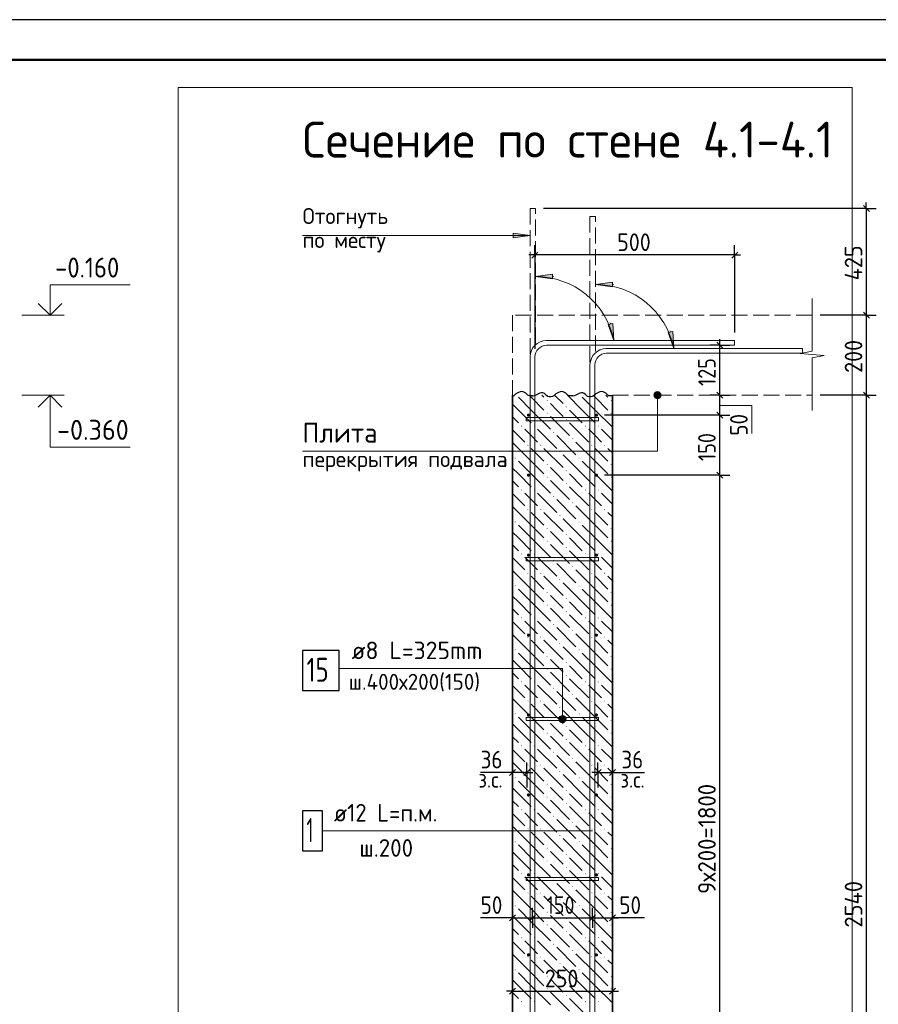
# Model space of a CAD drawing. Header units: millimetres. Extents: x 0 to 42000, y 0 to 29700.
# Tile 9 of 16: x 10705 to 21447, y 17385 to 29700. Entities that reach past the tile are written whole.
import ezdxf

# ---------------------------------------------------------------- set-up
doc = ezdxf.new("R2010")
doc.units = ezdxf.units.MM
doc.linetypes.add('______2', pattern=[270, 200, -70])
for name, color, linetype, lineweight in [('Standard', 7, 'Continuous', 25), ('ЖБ Перекрытие нижний уровень с отделкой', 7, '______2', 25), ('ЖБ Стена верхний уровень', 7, 'Continuous', 35), ('Заголовок чертежа', 7, 'Continuous', 25), ('Позиционная метка диаметр_ шаг', 7, 'Continuous', 13), ('Позиционная метка линия выноска', 7, 'Continuous', 13), ('Примечания', 7, 'Continuous', 13), ('Стена фоновая арматура У1', 7, 'Continuous', 18), ('Стена фоновая арматура Х1', 7, 'Continuous', 35), ('Стена фоновая затяжка С-обр.', 52, 'Continuous', 25)]:
    doc.layers.add(name, color=color, linetype=linetype, lineweight=lineweight)
doc.layers.add('Размерная выноска', color=7, linetype='Continuous')
doc.styles.add('ISOCPEUR', font='txt')

msp = doc.modelspace()

# ---------------------------------------------------------------- hatches: boundary and pattern name
at = {"layer": 'ЖБ Стена верхний уровень', "linetype": 'Continuous', "lineweight": 18, "transparency": 33554687}
for points in [[(17297, 24938), (17304, 24944), (17310, 24938), (17304, 24931)], [(18097, 24938), (18104, 24944), (18110, 24938), (18104, 24931)], [(17297, 24778), (17304, 24784), (17310, 24778), (17304, 24771)], [(17537, 24858), (17544, 24864), (17550, 24858), (17544, 24851)], [(18097, 24778), (18104, 24784), (18110, 24778), (18104, 24771)], [(17537, 24698), (17544, 24704), (17550, 24698), (17544, 24691)], [(16977, 24618), (16984, 24624), (16990, 24618), (16984, 24611)], [(17137, 24618), (17144, 24624), (17150, 24618), (17144, 24611)], [(17377, 24538), (17384, 24544), (17390, 24538), (17384, 24531)], [(17777, 24618), (17784, 24624), (17790, 24618), (17784, 24611)], [(17937, 24618), (17944, 24624), (17950, 24618), (17944, 24611)], [(17057, 24378), (17064, 24384), (17070, 24378), (17064, 24371)], [(17217, 24378), (17224, 24384), (17230, 24378), (17224, 24371)], [(17617, 24458), (17624, 24464), (17630, 24458), (17624, 24451)], [(17857, 24378), (17864, 24384), (17870, 24378), (17864, 24371)], [(18017, 24378), (18024, 24384), (18030, 24378), (18024, 24371)], [(17457, 24298), (17464, 24304), (17470, 24298), (17464, 24291)], [(16897, 24218), (16904, 24224), (16910, 24218), (16904, 24211)], [(17297, 24138), (17304, 24144), (17310, 24138), (17304, 24131)], [(17697, 24218), (17704, 24224), (17710, 24218), (17704, 24211)], [(18097, 24138), (18104, 24144), (18110, 24138), (18104, 24131)], [(17537, 24058), (17544, 24064), (17550, 24058), (17544, 24051)], [(17297, 23978), (17304, 23984), (17310, 23978), (17304, 23971)], [(17537, 23898), (17544, 23904), (17550, 23898), (17544, 23891)], [(18097, 23978), (18104, 23984), (18110, 23978), (18104, 23971)], [(16977, 23818), (16984, 23824), (16990, 23818), (16984, 23811)], [(17137, 23818), (17144, 23824), (17150, 23818), (17144, 23811)], [(17777, 23818), (17784, 23824), (17790, 23818), (17784, 23811)], [(17937, 23818), (17944, 23824), (17950, 23818), (17944, 23811)], [(17377, 23738), (17384, 23744), (17390, 23738), (17384, 23731)], [(17617, 23658), (17624, 23664), (17630, 23658), (17624, 23651)], [(17057, 23578), (17064, 23584), (17070, 23578), (17064, 23571)], [(17217, 23578), (17224, 23584), (17230, 23578), (17224, 23571)], [(17857, 23578), (17864, 23584), (17870, 23578), (17864, 23571)], [(18017, 23578), (18024, 23584), (18030, 23578), (18024, 23571)], [(16897, 23418), (16904, 23424), (16910, 23418), (16904, 23411)], [(17457, 23498), (17464, 23504), (17470, 23498), (17464, 23491)], [(17697, 23418), (17704, 23424), (17710, 23418), (17704, 23411)], [(17297, 23338), (17304, 23344), (17310, 23338), (17304, 23331)], [(18097, 23338), (18104, 23344), (18110, 23338), (18104, 23331)], [(17297, 23178), (17304, 23184), (17310, 23178), (17304, 23171)], [(17537, 23258), (17544, 23264), (17550, 23258), (17544, 23251)], [(18097, 23178), (18104, 23184), (18110, 23178), (18104, 23171)], [(17537, 23098), (17544, 23104), (17550, 23098), (17544, 23091)], [(16977, 23018), (16984, 23024), (16990, 23018), (16984, 23011)], [(17137, 23018), (17144, 23024), (17150, 23018), (17144, 23011)], [(17377, 22938), (17384, 22944), (17390, 22938), (17384, 22931)], [(17777, 23018), (17784, 23024), (17790, 23018), (17784, 23011)], [(17937, 23018), (17944, 23024), (17950, 23018), (17944, 23011)], [(17057, 22778), (17064, 22784), (17070, 22778), (17064, 22771)], [(17217, 22778), (17224, 22784), (17230, 22778), (17224, 22771)], [(17617, 22858), (17624, 22864), (17630, 22858), (17624, 22851)], [(17857, 22778), (17864, 22784), (17870, 22778), (17864, 22771)], [(18017, 22778), (18024, 22784), (18030, 22778), (18024, 22771)], [(17457, 22698), (17464, 22704), (17470, 22698), (17464, 22691)], [(16897, 22618), (16904, 22624), (16910, 22618), (16904, 22611)], [(17297, 22538), (17304, 22544), (17310, 22538), (17304, 22531)], [(17697, 22618), (17704, 22624), (17710, 22618), (17704, 22611)], [(18097, 22538), (18104, 22544), (18110, 22538), (18104, 22531)], [(17537, 22458), (17544, 22464), (17550, 22458), (17544, 22451)], [(17297, 22378), (17304, 22384), (17310, 22378), (17304, 22371)], [(17537, 22298), (17544, 22304), (17550, 22298), (17544, 22291)], [(18097, 22378), (18104, 22384), (18110, 22378), (18104, 22371)], [(16977, 22218), (16984, 22224), (16990, 22218), (16984, 22211)], [(17137, 22218), (17144, 22224), (17150, 22218), (17144, 22211)], [(17777, 22218), (17784, 22224), (17790, 22218), (17784, 22211)], [(17937, 22218), (17944, 22224), (17950, 22218), (17944, 22211)], [(17377, 22138), (17384, 22144), (17390, 22138), (17384, 22131)], [(17617, 22058), (17624, 22064), (17630, 22058), (17624, 22051)], [(17057, 21978), (17064, 21984), (17070, 21978), (17064, 21971)], [(17217, 21978), (17224, 21984), (17230, 21978), (17224, 21971)], [(17857, 21978), (17864, 21984), (17870, 21978), (17864, 21971)], [(18017, 21978), (18024, 21984), (18030, 21978), (18024, 21971)], [(16897, 21818), (16904, 21824), (16910, 21818), (16904, 21811)], [(17457, 21898), (17464, 21904), (17470, 21898), (17464, 21891)], [(17697, 21818), (17704, 21824), (17710, 21818), (17704, 21811)], [(17297, 21738), (17304, 21744), (17310, 21738), (17304, 21731)], [(18097, 21738), (18104, 21744), (18110, 21738), (18104, 21731)], [(17297, 21578), (17304, 21584), (17310, 21578), (17304, 21571)], [(17537, 21658), (17544, 21664), (17550, 21658), (17544, 21651)], [(18097, 21578), (18104, 21584), (18110, 21578), (18104, 21571)], [(17537, 21498), (17544, 21504), (17550, 21498), (17544, 21491)], [(16977, 21418), (16984, 21424), (16990, 21418), (16984, 21411)], [(17137, 21418), (17144, 21424), (17150, 21418), (17144, 21411)], [(17377, 21338), (17384, 21344), (17390, 21338), (17384, 21331)], [(17777, 21418), (17784, 21424), (17790, 21418), (17784, 21411)], [(17937, 21418), (17944, 21424), (17950, 21418), (17944, 21411)], [(17057, 21178), (17064, 21184), (17070, 21178), (17064, 21171)], [(17217, 21178), (17224, 21184), (17230, 21178), (17224, 21171)], [(17617, 21258), (17624, 21264), (17630, 21258), (17624, 21251)], [(17857, 21178), (17864, 21184), (17870, 21178), (17864, 21171)], [(18017, 21178), (18024, 21184), (18030, 21178), (18024, 21171)], [(17457, 21098), (17464, 21104), (17470, 21098), (17464, 21091)], [(16897, 21018), (16904, 21024), (16910, 21018), (16904, 21011)], [(17297, 20938), (17304, 20944), (17310, 20938), (17304, 20931)], [(17697, 21018), (17704, 21024), (17710, 21018), (17704, 21011)], [(18097, 20938), (18104, 20944), (18110, 20938), (18104, 20931)], [(17537, 20858), (17544, 20864), (17550, 20858), (17544, 20851)], [(17297, 20778), (17304, 20784), (17310, 20778), (17304, 20771)], [(17537, 20698), (17544, 20704), (17550, 20698), (17544, 20691)], [(18097, 20778), (18104, 20784), (18110, 20778), (18104, 20771)], [(16977, 20618), (16984, 20624), (16990, 20618), (16984, 20611)], [(17137, 20618), (17144, 20624), (17150, 20618), (17144, 20611)], [(17777, 20618), (17784, 20624), (17790, 20618), (17784, 20611)], [(17937, 20618), (17944, 20624), (17950, 20618), (17944, 20611)], [(17377, 20538), (17384, 20544), (17390, 20538), (17384, 20531)], [(17617, 20458), (17624, 20464), (17630, 20458), (17624, 20451)], [(17057, 20378), (17064, 20384), (17070, 20378), (17064, 20371)], [(17217, 20378), (17224, 20384), (17230, 20378), (17224, 20371)], [(17857, 20378), (17864, 20384), (17870, 20378), (17864, 20371)], [(18017, 20378), (18024, 20384), (18030, 20378), (18024, 20371)], [(16897, 20218), (16904, 20224), (16910, 20218), (16904, 20211)], [(17457, 20298), (17464, 20304), (17470, 20298), (17464, 20291)], [(17697, 20218), (17704, 20224), (17710, 20218), (17704, 20211)], [(17297, 20138), (17304, 20144), (17310, 20138), (17304, 20131)], [(18097, 20138), (18104, 20144), (18110, 20138), (18104, 20131)], [(17297, 19978), (17304, 19984), (17310, 19978), (17304, 19971)], [(17537, 20058), (17544, 20064), (17550, 20058), (17544, 20051)], [(18097, 19978), (18104, 19984), (18110, 19978), (18104, 19971)], [(17537, 19898), (17544, 19904), (17550, 19898), (17544, 19891)], [(16977, 19818), (16984, 19824), (16990, 19818), (16984, 19811)], [(17137, 19818), (17144, 19824), (17150, 19818), (17144, 19811)], [(17377, 19738), (17384, 19744), (17390, 19738), (17384, 19731)], [(17777, 19818), (17784, 19824), (17790, 19818), (17784, 19811)], [(17937, 19818), (17944, 19824), (17950, 19818), (17944, 19811)], [(17057, 19578), (17064, 19584), (17070, 19578), (17064, 19571)], [(17217, 19578), (17224, 19584), (17230, 19578), (17224, 19571)], [(17617, 19658), (17624, 19664), (17630, 19658), (17624, 19651)], [(17857, 19578), (17864, 19584), (17870, 19578), (17864, 19571)], [(18017, 19578), (18024, 19584), (18030, 19578), (18024, 19571)], [(17457, 19498), (17464, 19504), (17470, 19498), (17464, 19491)], [(16897, 19418), (16904, 19424), (16910, 19418), (16904, 19411)], [(17297, 19338), (17304, 19344), (17310, 19338), (17304, 19331)], [(17697, 19418), (17704, 19424), (17710, 19418), (17704, 19411)], [(18097, 19338), (18104, 19344), (18110, 19338), (18104, 19331)], [(17537, 19258), (17544, 19264), (17550, 19258), (17544, 19251)], [(17297, 19178), (17304, 19184), (17310, 19178), (17304, 19171)], [(17537, 19098), (17544, 19104), (17550, 19098), (17544, 19091)], [(18097, 19178), (18104, 19184), (18110, 19178), (18104, 19171)], [(16977, 19018), (16984, 19024), (16990, 19018), (16984, 19011)], [(17137, 19018), (17144, 19024), (17150, 19018), (17144, 19011)], [(17777, 19018), (17784, 19024), (17790, 19018), (17784, 19011)], [(17937, 19018), (17944, 19024), (17950, 19018), (17944, 19011)], [(17377, 18938), (17384, 18944), (17390, 18938), (17384, 18931)], [(17617, 18858), (17624, 18864), (17630, 18858), (17624, 18851)], [(17057, 18778), (17064, 18784), (17070, 18778), (17064, 18771)], [(17217, 18778), (17224, 18784), (17230, 18778), (17224, 18771)], [(17857, 18778), (17864, 18784), (17870, 18778), (17864, 18771)], [(18017, 18778), (18024, 18784), (18030, 18778), (18024, 18771)], [(16897, 18618), (16904, 18624), (16910, 18618), (16904, 18611)], [(17457, 18698), (17464, 18704), (17470, 18698), (17464, 18691)], [(17697, 18618), (17704, 18624), (17710, 18618), (17704, 18611)], [(17297, 18538), (17304, 18544), (17310, 18538), (17304, 18531)], [(18097, 18538), (18104, 18544), (18110, 18538), (18104, 18531)], [(17297, 18378), (17304, 18384), (17310, 18378), (17304, 18371)], [(17537, 18458), (17544, 18464), (17550, 18458), (17544, 18451)], [(18097, 18378), (18104, 18384), (18110, 18378), (18104, 18371)], [(17537, 18298), (17544, 18304), (17550, 18298), (17544, 18291)], [(16977, 18218), (16984, 18224), (16990, 18218), (16984, 18211)], [(17137, 18218), (17144, 18224), (17150, 18218), (17144, 18211)], [(17377, 18138), (17384, 18144), (17390, 18138), (17384, 18131)], [(17777, 18218), (17784, 18224), (17790, 18218), (17784, 18211)], [(17937, 18218), (17944, 18224), (17950, 18218), (17944, 18211)], [(17057, 17978), (17064, 17984), (17070, 17978), (17064, 17971)], [(17217, 17978), (17224, 17984), (17230, 17978), (17224, 17971)], [(17617, 18058), (17624, 18064), (17630, 18058), (17624, 18051)], [(17857, 17978), (17864, 17984), (17870, 17978), (17864, 17971)], [(18017, 17978), (18024, 17984), (18030, 17978), (18024, 17971)], [(17457, 17898), (17464, 17904), (17470, 17898), (17464, 17891)], [(16897, 17818), (16904, 17824), (16910, 17818), (16904, 17811)], [(17297, 17738), (17304, 17744), (17310, 17738), (17304, 17731)], [(17697, 17818), (17704, 17824), (17710, 17818), (17704, 17811)], [(18097, 17738), (18104, 17744), (18110, 17738), (18104, 17731)], [(17537, 17658), (17544, 17664), (17550, 17658), (17544, 17651)], [(17297, 17578), (17304, 17584), (17310, 17578), (17304, 17571)], [(17537, 17498), (17544, 17504), (17550, 17498), (17544, 17491)], [(18097, 17578), (18104, 17584), (18110, 17578), (18104, 17571)], [(16977, 17418), (16984, 17424), (16990, 17418), (16984, 17411)], [(17137, 17418), (17144, 17424), (17150, 17418), (17144, 17411)], [(17777, 17418), (17784, 17424), (17790, 17418), (17784, 17411)], [(17937, 17418), (17944, 17424), (17950, 17418), (17944, 17411)]]:
    msp.add_hatch(color=7, dxfattribs=at).paths.add_polyline_path(points, flags=16)
at = {"layer": 'Позиционная метка линия выноска', "linetype": 'Continuous', "lineweight": 13, "transparency": 33554687}
for points in [[(18722, 25026), (18645, 25026), (18639, 25003)], [(18722, 25026), (18639, 25003), (18729, 25003)], [(18729, 25003), (18639, 25003), (18645, 24981)], [(18706, 25042), (18661, 25042), (18645, 25026)], [(18706, 25042), (18645, 25026), (18722, 25026)], [(18729, 25003), (18645, 24981), (18722, 24981)], [(18661, 25042), (18706, 25042), (18684, 25048)], [(18722, 24981), (18645, 24981), (18661, 24965)], [(18722, 24981), (18661, 24965), (18706, 24965)], [(18706, 24965), (18661, 24965), (18684, 24958)], [(17534, 20976), (17456, 20976), (17450, 20953)], [(17534, 20976), (17450, 20953), (17540, 20953)], [(17540, 20953), (17450, 20953), (17456, 20931)], [(17518, 20992), (17473, 20992), (17456, 20976)], [(17518, 20992), (17456, 20976), (17534, 20976)], [(17540, 20953), (17456, 20931), (17534, 20931)], [(17473, 20992), (17518, 20992), (17495, 20998)], [(17534, 20931), (17456, 20931), (17473, 20915)], [(17534, 20931), (17473, 20915), (17518, 20915)], [(17518, 20915), (17473, 20915), (17495, 20908)]]:
    msp.add_hatch(color=7, dxfattribs=at).paths.add_polyline_path(points)
at = {"layer": 'Примечания', "linetype": 'Continuous', "lineweight": 13, "transparency": 33554687}
for points in [[(16880, 26970), (17090, 27000), (16880, 27030)], [(17370, 26517), (17160, 26487), (17370, 26457)], [(18120, 26417), (17910, 26387), (18120, 26357)]]:
    msp.add_hatch(color=7, dxfattribs=at).paths.add_polyline_path(points)
for points in [[(18127, 25900), (18140, 25688), (18068, 25888)], [(18877, 25799), (18890, 25588), (18818, 25787)]]:
    msp.add_hatch(color=7, dxfattribs=at).paths.add_polyline_path(points, flags=16)
at = {"layer": 'Стена фоновая арматура У1', "linetype": 'Continuous', "lineweight": 13, "transparency": 33554687}
for points in [[(17090, 24753), (17089, 24761), (17084, 24767), (17078, 24772), (17070, 24773), (17062, 24772), (17056, 24767), (17052, 24761), (17050, 24753), (17052, 24746), (17056, 24739), (17062, 24735), (17070, 24733), (17078, 24735), (17084, 24739), (17089, 24746)], [(17940, 24753), (17939, 24761), (17934, 24767), (17928, 24772), (17920, 24773), (17912, 24772), (17906, 24767), (17902, 24761), (17900, 24753), (17902, 24746), (17906, 24739), (17912, 24735), (17920, 24733), (17928, 24735), (17934, 24739), (17939, 24746)], [(17090, 24003), (17089, 24011), (17084, 24017), (17078, 24022), (17070, 24023), (17062, 24022), (17056, 24017), (17052, 24011), (17050, 24003), (17052, 23996), (17056, 23989), (17062, 23985), (17070, 23983), (17078, 23985), (17084, 23989), (17089, 23996)], [(17940, 24003), (17939, 24011), (17934, 24017), (17928, 24022), (17920, 24023), (17912, 24022), (17906, 24017), (17902, 24011), (17900, 24003), (17902, 23996), (17906, 23989), (17912, 23985), (17920, 23983), (17928, 23985), (17934, 23989), (17939, 23996)], [(17090, 23003), (17089, 23011), (17084, 23017), (17078, 23022), (17070, 23023), (17062, 23022), (17056, 23017), (17052, 23011), (17050, 23003), (17052, 22996), (17056, 22989), (17062, 22985), (17070, 22983), (17078, 22985), (17084, 22989), (17089, 22996)], [(17940, 23003), (17939, 23011), (17934, 23017), (17928, 23022), (17920, 23023), (17912, 23022), (17906, 23017), (17902, 23011), (17900, 23003), (17902, 22996), (17906, 22989), (17912, 22985), (17920, 22983), (17928, 22985), (17934, 22989), (17939, 22996)], [(17090, 22003), (17089, 22011), (17084, 22017), (17078, 22022), (17070, 22023), (17062, 22022), (17056, 22017), (17052, 22011), (17050, 22003), (17052, 21996), (17056, 21989), (17062, 21985), (17070, 21983), (17078, 21985), (17084, 21989), (17089, 21996)], [(17940, 22003), (17939, 22011), (17934, 22017), (17928, 22022), (17920, 22023), (17912, 22022), (17906, 22017), (17902, 22011), (17900, 22003), (17902, 21996), (17906, 21989), (17912, 21985), (17920, 21983), (17928, 21985), (17934, 21989), (17939, 21996)], [(17090, 21003), (17089, 21011), (17084, 21017), (17078, 21022), (17070, 21023), (17062, 21022), (17056, 21017), (17052, 21011), (17050, 21003), (17052, 20996), (17056, 20989), (17062, 20985), (17070, 20983), (17078, 20985), (17084, 20989), (17089, 20996)], [(17940, 21003), (17939, 21011), (17934, 21017), (17928, 21022), (17920, 21023), (17912, 21022), (17906, 21017), (17902, 21011), (17900, 21003), (17902, 20996), (17906, 20989), (17912, 20985), (17920, 20983), (17928, 20985), (17934, 20989), (17939, 20996)], [(17090, 20003), (17089, 20011), (17084, 20017), (17078, 20022), (17070, 20023), (17062, 20022), (17056, 20017), (17052, 20011), (17050, 20003), (17052, 19996), (17056, 19989), (17062, 19985), (17070, 19983), (17078, 19985), (17084, 19989), (17089, 19996)], [(17940, 20003), (17939, 20011), (17934, 20017), (17928, 20022), (17920, 20023), (17912, 20022), (17906, 20017), (17902, 20011), (17900, 20003), (17902, 19996), (17906, 19989), (17912, 19985), (17920, 19983), (17928, 19985), (17934, 19989), (17939, 19996)], [(17090, 19003), (17089, 19011), (17084, 19017), (17078, 19022), (17070, 19023), (17062, 19022), (17056, 19017), (17052, 19011), (17050, 19003), (17052, 18996), (17056, 18989), (17062, 18985), (17070, 18983), (17078, 18985), (17084, 18989), (17089, 18996)], [(17940, 19003), (17939, 19011), (17934, 19017), (17928, 19022), (17920, 19023), (17912, 19022), (17906, 19017), (17902, 19011), (17900, 19003), (17902, 18996), (17906, 18989), (17912, 18985), (17920, 18983), (17928, 18985), (17934, 18989), (17939, 18996)], [(17090, 18003), (17089, 18011), (17084, 18017), (17078, 18022), (17070, 18023), (17062, 18022), (17056, 18017), (17052, 18011), (17050, 18003), (17052, 17996), (17056, 17989), (17062, 17985), (17070, 17983), (17078, 17985), (17084, 17989), (17089, 17996)], [(17940, 18003), (17939, 18011), (17934, 18017), (17928, 18022), (17920, 18023), (17912, 18022), (17906, 18017), (17902, 18011), (17900, 18003), (17902, 17996), (17906, 17989), (17912, 17985), (17920, 17983), (17928, 17985), (17934, 17989), (17939, 17996)]]:
    msp.add_hatch(color=7, dxfattribs=at).paths.add_polyline_path(points)

# ---------------------------------------------------------------- linework, layer by layer
at = {"layer": 'Standard', "color": 7, "linetype": 'Continuous', "lineweight": 25, "transparency": 33554687}
for p, q in [((21260, 27376), (21335, 27301)), ((17188, 26794), (17113, 26719)), ((19688, 26794), (19613, 26719)), ((21260, 26041), (21335, 25966)), ((19501, 25591), (19426, 25666)), ((19501, 24966), (19426, 25041)), ((21260, 25041), (21335, 24966)), ((19501, 24716), (19426, 24791)), ((19501, 23966), (19426, 24041)), ((16908, 20323), (16833, 20248)), ((17088, 20323), (17013, 20248)), ((17903, 20248), (17978, 20323)), ((18083, 20248), (18158, 20323)), ((16833, 18429), (16908, 18504)), ((17083, 18429), (17158, 18504)), ((17833, 18429), (17908, 18504)), ((18083, 18429), (18158, 18504)), ((16833, 17512), (16908, 17587)), ((18083, 17512), (18158, 17587))]:
    msp.add_line(p, q, dxfattribs=at)
at = {"layer": 'Standard', "color": 7, "linetype": 'Continuous', "lineweight": -3, "transparency": 33554687}
for p, q in [((21297, 27338), (21297, 27413)), ((21297, 27338), (17260, 27338)), ((21297, 27338), (21172, 27338)), ((21297, 27338), (21422, 27338)), ((17150, 26757), (17150, 26882)), ((19650, 26757), (19650, 26882)), ((17150, 26757), (17075, 26757)), ((17150, 26757), (17150, 26632)), ((17150, 26757), (17150, 25584)), ((19650, 26757), (17150, 26757)), ((19650, 26757), (19650, 26632)), ((19650, 26757), (19650, 25788)), ((19650, 26757), (19725, 26757)), ((21297, 26003), (21172, 26003)), ((21297, 26003), (21422, 26003)), ((21297, 26003), (21297, 25003)), ((19463, 25628), (19338, 25628)), ((19463, 25628), (19463, 25703)), ((19463, 25628), (19588, 25628)), ((19463, 25628), (19550, 25628)), ((19463, 25003), (19463, 25628)), ((19463, 25003), (19338, 25003)), ((19463, 25003), (19588, 25003)), ((19463, 24753), (19463, 25003)), ((21297, 25003), (21172, 25003)), ((21297, 25003), (21422, 25003)), ((21297, 25003), (21297, 12303)), ((19463, 24753), (19338, 24753)), ((19463, 24753), (19588, 24753)), ((19463, 24003), (19463, 24753)), ((19463, 24003), (19338, 24003)), ((19463, 24003), (19588, 24003)), ((19463, 15003), (19463, 24003)), ((16870, 20286), (16870, 20411)), ((17050, 20286), (17050, 20411)), ((17940, 20286), (17940, 20411)), ((18120, 20286), (18120, 20411)), ((16870, 20286), (16795, 20286)), ((16870, 20286), (16870, 20161)), ((16870, 20286), (16870, 20286)), ((17050, 20286), (16870, 20286)), ((17050, 20286), (17050, 20161)), ((17050, 20286), (17050, 20098)), ((17050, 20286), (17125, 20286)), ((17940, 20286), (17865, 20286)), ((17940, 20286), (17940, 20161)), ((17940, 20286), (17940, 20098)), ((17940, 20286), (18120, 20286)), ((18120, 20286), (18120, 20161)), ((18120, 20286), (18120, 20286)), ((18120, 20286), (18195, 20286)), ((16870, 18466), (16870, 18591)), ((17120, 18466), (17120, 18591)), ((17870, 18466), (17870, 18591)), ((18120, 18466), (18120, 18591)), ((16870, 18466), (16795, 18466)), ((16870, 18466), (16870, 18341)), ((16870, 18466), (16870, 18466)), ((16870, 18466), (17120, 18466)), ((17120, 18466), (17120, 18341)), ((17120, 18466), (17120, 18466)), ((17120, 18466), (17870, 18466)), ((17870, 18466), (17870, 18341)), ((17870, 18466), (17870, 18466)), ((17870, 18466), (18120, 18466)), ((18120, 18466), (18120, 18341)), ((18120, 18466), (18120, 18466)), ((18120, 18466), (18195, 18466)), ((16870, 17549), (16870, 17674)), ((18120, 17549), (18120, 17674)), ((16870, 17549), (16795, 17549)), ((16870, 17549), (16870, 17424)), ((16870, 17549), (16870, 17549)), ((16870, 17549), (18120, 17549)), ((18120, 17549), (18120, 17424)), ((18120, 17549), (18120, 17549)), ((18120, 17549), (18195, 17549))]:
    msp.add_line(p, q, dxfattribs=at)
at = {"layer": 'Standard', "color": 7, "linetype": 'Continuous', "lineweight": 13, "transparency": 33554687}
for p, q in [((10730, 26003), (11260, 26003)), ((10730, 25003), (11260, 25003))]:
    msp.add_line(p, q, dxfattribs=at)
at = {"layer": 'Standard', "color": 7, "linetype": 'Continuous', "lineweight": 25, "transparency": 33554687}
msp.add_lwpolyline([(0, 0), (42000, 0), (42000, 29700), (0, 29700), (0, 0)], close=True, dxfattribs=at)
at = {"layer": 'Standard', "color": 7, "linetype": 'Continuous', "lineweight": 50, "transparency": 33554687}
msp.add_lwpolyline([(2000, 29200), (41500, 29200), (41500, 500), (2000, 500), (2000, 29200)], close=True, dxfattribs=at)
at = {"layer": 'Standard', "color": 7, "linetype": 'Continuous', "lineweight": 13, "transparency": 33554687}
for points in [[(25000, 29200), (2000, 29200), (2000, 6000), (25000, 6000), (25000, 29200)], [(11086, 26003), (11086, 26383), (12086, 26383)], [(11086, 25003), (11086, 24353), (12086, 24353)], [(19463, 24874), (19863, 24874), (19863, 24524)]]:
    msp.add_lwpolyline(points, dxfattribs=at)
at = {"layer": 'Standard', "color": 254, "linetype": 'Continuous', "lineweight": 13, "true_color": 0xc4c4ff, "transparency": 33554687}
msp.add_lwpolyline([(12686, 9803), (21120, 9803), (21120, 28853), (12686, 28853), (12686, 9803)], dxfattribs=at)
at = {"layer": 'Standard', "color": 7, "linetype": 'Continuous', "lineweight": -3, "transparency": 33554687}
for points in [[(21297, 27338), (21297, 26360), (21297, 26360), (21297, 26003)], [(21297, 26003), (21280, 26003), (21280, 26003), (21280, 26003), (21280, 26003), (21280, 26003), (21280, 26003), (20720, 26003)], [(19463, 25003), (19446, 25003), (19446, 25003), (19440, 25003)], [(21297, 25003), (21280, 25003), (21280, 25003), (21280, 25003), (21280, 25003), (20720, 25003)], [(19463, 24753), (19446, 24753), (19446, 24753), (18020, 24753)], [(19463, 24003), (19446, 24003), (19446, 24003), (19446, 24003), (19446, 24003), (18020, 24003)]]:
    msp.add_lwpolyline(points, dxfattribs=at)
at = {"layer": 'Standard', "color": 7, "linetype": 'Continuous', "lineweight": 35, "transparency": 33554687}
for points in [[(10937, 26152), (11086, 26003), (11234, 26152)], [(10937, 24855), (11086, 25003), (11234, 24855)]]:
    msp.add_lwpolyline(points, dxfattribs=at)
at = {"layer": 'ЖБ Перекрытие нижний уровень с отделкой', "color": 7, "linetype": '______2', "lineweight": 18, "transparency": 33554687}
for p, q in [((16870, 26003), (16870, 25003)), ((20620, 26003), (16870, 26003)), ((18120, 25003), (20620, 25003))]:
    msp.add_line(p, q, dxfattribs=at)
at = {"layer": 'ЖБ Стена верхний уровень', "color": 7, "linetype": 'Continuous', "lineweight": 35, "transparency": 33554687}
for p, q in [((16870, 25003), (16870, 12303)), ((18120, 12303), (18120, 25003))]:
    msp.add_line(p, q, dxfattribs=at)
at = {"layer": 'ЖБ Стена верхний уровень', "color": 9, "linetype": 'Continuous', "lineweight": 18, "true_color": 0xc7c7c7, "transparency": 33554687}
for p, q in [((17104, 24978), (17078, 25003)), ((17238, 25003), (17264, 24978)), ((17398, 25003), (17504, 24898)), ((17744, 24818), (17558, 25003)), ((17904, 24978), (17878, 25003)), ((18038, 25003), (18064, 24978)), ((16944, 24818), (16870, 24892)), ((16944, 24978), (17104, 24818)), ((17104, 24978), (17264, 24818)), ((17424, 24818), (17344, 24898)), ((17744, 24978), (17904, 24818)), ((17904, 24978), (18064, 24818)), ((16944, 24818), (17104, 24658)), ((17104, 24818), (17344, 24578)), ((17504, 24738), (17424, 24818)), ((17584, 24818), (17744, 24658)), ((17744, 24818), (17904, 24658)), ((17904, 24818), (18120, 24602)), ((16870, 24732), (16944, 24658)), ((17344, 24738), (17584, 24498)), ((17584, 24658), (17824, 24418)), ((16870, 24572), (17024, 24418)), ((17104, 24498), (17024, 24578)), ((17184, 24578), (17424, 24338)), ((17904, 24498), (17824, 24578)), ((17984, 24578), (18120, 24442)), ((17104, 24178), (16870, 24412)), ((17184, 24418), (17104, 24498)), ((17424, 24498), (17664, 24258)), ((17904, 24178), (17664, 24418)), ((17984, 24418), (17904, 24498)), ((17104, 24338), (17264, 24178)), ((17264, 24338), (17504, 24098)), ((17904, 24338), (18064, 24178)), ((18064, 24338), (18120, 24282)), ((16944, 24178), (17104, 24018)), ((17104, 24178), (17264, 24018)), ((17744, 24018), (17504, 24258)), ((17744, 24178), (17904, 24018)), ((17904, 24178), (18064, 24018)), ((16944, 24018), (16870, 24092)), ((16944, 24018), (17104, 23858)), ((17104, 24018), (17344, 23778)), ((17424, 24018), (17344, 24098)), ((17504, 23938), (17424, 24018)), ((17584, 24018), (17744, 23858)), ((17744, 24018), (17904, 23858)), ((17904, 24018), (18120, 23802)), ((16870, 23932), (16944, 23858)), ((17344, 23938), (17584, 23698)), ((16870, 23772), (17024, 23618)), ((17104, 23698), (17024, 23778)), ((17184, 23778), (17424, 23538)), ((17584, 23858), (17824, 23618)), ((17904, 23698), (17824, 23778)), ((17984, 23778), (18120, 23642)), ((17184, 23618), (17104, 23698)), ((17424, 23698), (17664, 23458)), ((17984, 23618), (17904, 23698)), ((17104, 23378), (16870, 23612)), ((17104, 23538), (17264, 23378)), ((17264, 23538), (17504, 23298)), ((17904, 23378), (17664, 23618)), ((17904, 23538), (18064, 23378)), ((18064, 23538), (18120, 23482)), ((17744, 23218), (17504, 23458)), ((16944, 23218), (16870, 23292)), ((16944, 23378), (17104, 23218)), ((17104, 23378), (17264, 23218)), ((17424, 23218), (17344, 23298)), ((17744, 23378), (17904, 23218)), ((17904, 23378), (18064, 23218)), ((16944, 23218), (17104, 23058)), ((17104, 23218), (17344, 22978)), ((17504, 23138), (17424, 23218)), ((17584, 23218), (17744, 23058)), ((17744, 23218), (17904, 23058)), ((17904, 23218), (18120, 23002)), ((16870, 23132), (16944, 23058)), ((17344, 23138), (17584, 22898)), ((17584, 23058), (17824, 22818)), ((16870, 22972), (17024, 22818)), ((17104, 22898), (17024, 22978)), ((17184, 22978), (17424, 22738)), ((17904, 22898), (17824, 22978)), ((17984, 22978), (18120, 22842)), ((17104, 22578), (16870, 22812)), ((17184, 22818), (17104, 22898)), ((17424, 22898), (17664, 22658)), ((17904, 22578), (17664, 22818)), ((17984, 22818), (17904, 22898)), ((17104, 22738), (17264, 22578)), ((17264, 22738), (17504, 22498)), ((17904, 22738), (18064, 22578)), ((18064, 22738), (18120, 22682)), ((16944, 22578), (17104, 22418)), ((17104, 22578), (17264, 22418)), ((17744, 22418), (17504, 22658)), ((17744, 22578), (17904, 22418)), ((17904, 22578), (18064, 22418)), ((16944, 22418), (16870, 22492)), ((16944, 22418), (17104, 22258)), ((17104, 22418), (17344, 22178)), ((17424, 22418), (17344, 22498)), ((17504, 22338), (17424, 22418)), ((17584, 22418), (17744, 22258)), ((17744, 22418), (17904, 22258)), ((17904, 22418), (18120, 22202)), ((16870, 22332), (16944, 22258)), ((17344, 22338), (17584, 22098)), ((16870, 22172), (17024, 22018)), ((17104, 22098), (17024, 22178)), ((17184, 22178), (17424, 21938)), ((17584, 22258), (17824, 22018)), ((17904, 22098), (17824, 22178)), ((17984, 22178), (18120, 22042)), ((17184, 22018), (17104, 22098)), ((17424, 22098), (17664, 21858)), ((17984, 22018), (17904, 22098)), ((17104, 21778), (16870, 22012)), ((17104, 21938), (17264, 21778)), ((17264, 21938), (17504, 21698)), ((17904, 21778), (17664, 22018)), ((17904, 21938), (18064, 21778)), ((18064, 21938), (18120, 21882)), ((17744, 21618), (17504, 21858)), ((16944, 21618), (16870, 21692)), ((16944, 21778), (17104, 21618)), ((17104, 21778), (17264, 21618)), ((17424, 21618), (17344, 21698)), ((17744, 21778), (17904, 21618)), ((17904, 21778), (18064, 21618)), ((16944, 21618), (17104, 21458)), ((17104, 21618), (17344, 21378)), ((17504, 21538), (17424, 21618)), ((17584, 21618), (17744, 21458)), ((17744, 21618), (17904, 21458)), ((17904, 21618), (18120, 21402)), ((16870, 21532), (16944, 21458)), ((17344, 21538), (17584, 21298)), ((17584, 21458), (17824, 21218)), ((16870, 21372), (17024, 21218)), ((17104, 21298), (17024, 21378)), ((17184, 21378), (17424, 21138)), ((17904, 21298), (17824, 21378)), ((17984, 21378), (18120, 21242)), ((17104, 20978), (16870, 21212)), ((17184, 21218), (17104, 21298)), ((17424, 21298), (17664, 21058)), ((17904, 20978), (17664, 21218)), ((17984, 21218), (17904, 21298)), ((17104, 21138), (17264, 20978)), ((17264, 21138), (17504, 20898)), ((17904, 21138), (18064, 20978)), ((18064, 21138), (18120, 21082)), ((16944, 20978), (17104, 20818)), ((17104, 20978), (17264, 20818)), ((17744, 20818), (17504, 21058)), ((17744, 20978), (17904, 20818)), ((17904, 20978), (18064, 20818)), ((16944, 20818), (16870, 20892)), ((16944, 20818), (17104, 20658)), ((17104, 20818), (17344, 20578)), ((17424, 20818), (17344, 20898)), ((17504, 20738), (17424, 20818)), ((17584, 20818), (17744, 20658)), ((17744, 20818), (17904, 20658)), ((17904, 20818), (18120, 20602)), ((16870, 20732), (16944, 20658)), ((17344, 20738), (17584, 20498)), ((16870, 20572), (17024, 20418)), ((17104, 20498), (17024, 20578)), ((17184, 20578), (17424, 20338)), ((17584, 20658), (17824, 20418)), ((17904, 20498), (17824, 20578)), ((17984, 20578), (18120, 20442)), ((17184, 20418), (17104, 20498)), ((17424, 20498), (17664, 20258)), ((17984, 20418), (17904, 20498)), ((17104, 20178), (16870, 20412)), ((17104, 20338), (17264, 20178)), ((17264, 20338), (17504, 20098)), ((17904, 20178), (17664, 20418)), ((17904, 20338), (18064, 20178)), ((18064, 20338), (18120, 20282)), ((17744, 20018), (17504, 20258)), ((16944, 20018), (16870, 20092)), ((16944, 20178), (17104, 20018)), ((17104, 20178), (17264, 20018)), ((17424, 20018), (17344, 20098)), ((17744, 20178), (17904, 20018)), ((17904, 20178), (18064, 20018)), ((16944, 20018), (17104, 19858)), ((17104, 20018), (17344, 19778)), ((17504, 19938), (17424, 20018)), ((17584, 20018), (17744, 19858)), ((17744, 20018), (17904, 19858)), ((17904, 20018), (18120, 19802)), ((16870, 19932), (16944, 19858)), ((17344, 19938), (17584, 19698)), ((17584, 19858), (17824, 19618)), ((16870, 19772), (17024, 19618)), ((17104, 19698), (17024, 19778)), ((17184, 19778), (17424, 19538)), ((17904, 19698), (17824, 19778)), ((17984, 19778), (18120, 19642)), ((17104, 19378), (16870, 19612)), ((17184, 19618), (17104, 19698)), ((17424, 19698), (17664, 19458)), ((17904, 19378), (17664, 19618)), ((17984, 19618), (17904, 19698)), ((17104, 19538), (17264, 19378)), ((17264, 19538), (17504, 19298)), ((17744, 19218), (17504, 19458)), ((17904, 19538), (18064, 19378)), ((18064, 19538), (18120, 19482)), ((16944, 19378), (17104, 19218)), ((17104, 19378), (17264, 19218)), ((17744, 19378), (17904, 19218)), ((17904, 19378), (18064, 19218)), ((16944, 19218), (16870, 19292)), ((16944, 19218), (17104, 19058)), ((17104, 19218), (17344, 18978)), ((17424, 19218), (17344, 19298)), ((17504, 19138), (17424, 19218)), ((17584, 19218), (17744, 19058)), ((17744, 19218), (17904, 19058)), ((17904, 19218), (18120, 19002)), ((16870, 19132), (16944, 19058)), ((17344, 19138), (17584, 18898)), ((16870, 18972), (17024, 18818)), ((17104, 18898), (17024, 18978)), ((17184, 18978), (17424, 18738)), ((17584, 19058), (17824, 18818)), ((17904, 18898), (17824, 18978)), ((17984, 18978), (18120, 18842)), ((17184, 18818), (17104, 18898)), ((17424, 18898), (17664, 18658)), ((17984, 18818), (17904, 18898)), ((17104, 18578), (16870, 18812)), ((17104, 18738), (17264, 18578)), ((17264, 18738), (17504, 18498)), ((17904, 18578), (17664, 18818)), ((17904, 18738), (18064, 18578)), ((18064, 18738), (18120, 18682)), ((17744, 18418), (17504, 18658)), ((16944, 18418), (16870, 18492)), ((16944, 18578), (17104, 18418)), ((17104, 18578), (17264, 18418)), ((17424, 18418), (17344, 18498)), ((17744, 18578), (17904, 18418)), ((17904, 18578), (18064, 18418)), ((16944, 18418), (17104, 18258)), ((17104, 18418), (17344, 18178)), ((17504, 18338), (17424, 18418)), ((17584, 18418), (17744, 18258)), ((17744, 18418), (17904, 18258)), ((17904, 18418), (18120, 18202)), ((16870, 18332), (16944, 18258)), ((17344, 18338), (17584, 18098)), ((17584, 18258), (17824, 18018)), ((16870, 18172), (17024, 18018)), ((17104, 18098), (17024, 18178)), ((17184, 18178), (17424, 17938)), ((17904, 18098), (17824, 18178)), ((17984, 18178), (18120, 18042)), ((17104, 17778), (16870, 18012)), ((17184, 18018), (17104, 18098)), ((17424, 18098), (17664, 17858)), ((17904, 17778), (17664, 18018)), ((17984, 18018), (17904, 18098)), ((17104, 17938), (17264, 17778)), ((17264, 17938), (17504, 17698)), ((17744, 17618), (17504, 17858)), ((17904, 17938), (18064, 17778)), ((18064, 17938), (18120, 17882)), ((16944, 17778), (17104, 17618)), ((17104, 17778), (17264, 17618)), ((17744, 17778), (17904, 17618)), ((17904, 17778), (18064, 17618)), ((16944, 17618), (16870, 17692)), ((16944, 17618), (17104, 17458)), ((17104, 17618), (17344, 17378)), ((17424, 17618), (17344, 17698)), ((17504, 17538), (17424, 17618)), ((17584, 17618), (17744, 17458)), ((17744, 17618), (17904, 17458)), ((17904, 17618), (18120, 17402)), ((16870, 17532), (16944, 17458)), ((17344, 17538), (17584, 17298)), ((17584, 17458), (17824, 17218))]:
    msp.add_line(p, q, dxfattribs=at)
at = {"layer": 'Позиционная метка линия выноска', "color": 7, "linetype": 'Continuous', "lineweight": 13, "transparency": 33554687}
for p, q in [((18639, 25003), (18639, 25003)), ((18684, 25048), (18684, 25048)), ((18729, 25003), (18729, 25003)), ((18684, 24958), (18684, 24958)), ((17450, 20953), (17450, 20953)), ((17495, 20998), (17495, 20998)), ((17540, 20953), (17540, 20953)), ((17495, 20908), (17495, 20908)), ((14494, 19554), (17870, 19554))]:
    msp.add_line(p, q, dxfattribs=at)
for points in [[(18684, 25003), (18684, 24305), (14244, 24305)], [(14704, 21585), (17495, 21585), (17495, 20953)]]:
    msp.add_lwpolyline(points, dxfattribs=at)
for centre in [(18684, 25003), (17495, 20953)]:
    msp.add_circle(centre, 45, dxfattribs=at)
at = {"layer": 'Примечания', "color": 7, "linetype": '______2', "lineweight": 13, "transparency": 33554687}
for p, q in [((17160, 27338), (17090, 27338)), ((17090, 27338), (17090, 25488)), ((17160, 25650), (17160, 27338)), ((17910, 27238), (17840, 27238)), ((17840, 27238), (17840, 25388)), ((17910, 25550), (17910, 27238))]:
    msp.add_line(p, q, dxfattribs=at)
at = {"layer": 'Примечания', "color": 7, "linetype": 'Continuous', "lineweight": 13, "transparency": 33554687}
for p, q in [((14244, 27000), (17090, 27000)), ((16880, 27000), (16865, 27000)), ((17090, 27000), (16880, 27030)), ((16880, 27030), (16880, 26970)), ((16880, 26970), (17090, 27000)), ((17090, 27000), (17090, 27000)), ((17090, 27000), (17090, 27000)), ((17090, 27000), (17090, 27000)), ((17370, 26517), (17160, 26487)), ((17160, 26487), (17160, 26487)), ((17160, 26487), (17160, 26487)), ((17160, 26487), (17160, 26487)), ((17160, 26487), (17370, 26457)), ((17370, 26457), (17370, 26517)), ((17370, 26487), (17385, 26487)), ((18120, 26417), (17910, 26387)), ((17910, 26387), (17910, 26387)), ((17910, 26387), (17910, 26387)), ((17910, 26387), (17910, 26387)), ((17910, 26387), (18120, 26357)), ((18120, 26357), (18120, 26417)), ((18120, 26387), (18135, 26387)), ((20620, 26212), (20620, 25554)), ((18068, 25888), (18127, 25900)), ((18140, 25688), (18068, 25888)), ((18097, 25894), (18094, 25909)), ((18127, 25900), (18140, 25688)), ((18818, 25787), (18877, 25799)), ((18890, 25588), (18818, 25787)), ((18847, 25793), (18844, 25808)), ((18877, 25799), (18890, 25588)), ((18140, 25688), (18140, 25688)), ((18140, 25688), (18140, 25688)), ((18140, 25688), (18140, 25688)), ((18890, 25588), (18890, 25588)), ((18890, 25588), (18890, 25588)), ((18890, 25588), (18890, 25588)), ((20620, 25554), (20470, 25526)), ((20470, 25526), (20770, 25498)), ((20770, 25498), (20620, 25470)), ((20620, 25470), (20620, 24812)), ((20620, 24812), (20620, 24812))]:
    msp.add_line(p, q, dxfattribs=at)
at = {"layer": 'Примечания', "color": 7, "linetype": 'Continuous', "lineweight": 25, "transparency": 33554687}
for points in [[(17120, 24994), (17102, 24994), (17082, 24997), (17064, 25004), (17049, 25015), (17037, 25028), (17022, 25039), (17004, 25045), (16984, 25049), (16965, 25045), (16947, 25038), (16929, 25030), (16914, 25019), (16900, 25007), (16886, 24996), (16870, 24987)], [(17620, 24994), (17602, 24994), (17582, 24997), (17564, 25004), (17549, 25015), (17537, 25028), (17522, 25039), (17504, 25045), (17484, 25049), (17465, 25045), (17447, 25038), (17429, 25030), (17414, 25019), (17400, 25007), (17386, 24996), (17369, 24987), (17350, 24982), (17330, 24983), (17311, 24988), (17296, 24999), (17283, 25011), (17269, 25023), (17252, 25031), (17232, 25033), (17213, 25028), (17195, 25021), (17178, 25012), (17161, 25004), (17144, 24996), (17124, 24992), (17120, 24992)], [(18120, 24994), (18102, 24994), (18082, 24997), (18064, 25004), (18049, 25015), (18037, 25028), (18022, 25039), (18004, 25045), (17984, 25049), (17965, 25045), (17947, 25038), (17929, 25030), (17914, 25019), (17900, 25007), (17886, 24996), (17869, 24987), (17850, 24982), (17830, 24983), (17811, 24988), (17796, 24999), (17783, 25011), (17769, 25023), (17752, 25031), (17732, 25033), (17713, 25028), (17695, 25021), (17678, 25012), (17661, 25004), (17644, 24996), (17624, 24992), (17620, 24992)]]:
    msp.add_lwpolyline(points, dxfattribs=at)
at = {"layer": 'Примечания', "color": 7, "linetype": 'Continuous', "lineweight": 13, "transparency": 33554687}
for centre in [(17160, 25487), (17910, 25387)]:
    msp.add_arc(centre, 1000, 11.603, 90, dxfattribs=at)
at = {"layer": 'Размерная выноска', "color": 7, "linetype": 'Continuous', "lineweight": -3, "transparency": 33554687}
for p, q in [((16870, 20286), (16470, 20286)), ((18120, 20286), (18520, 20286)), ((16870, 18466), (16470, 18466)), ((18520, 18466), (18120, 18466))]:
    msp.add_line(p, q, dxfattribs=at)
at = {"layer": 'Стена фоновая арматура Х1', "color": 7, "linetype": 'Continuous', "lineweight": 18, "transparency": 33554687}
for points in [[(17090, 12303), (17090, 25488), (17095, 25525), (17108, 25563), (17127, 25598), (17152, 25627), (17180, 25651), (17215, 25671), (17254, 25683), (17290, 25688), (19650, 25688), (19650, 25628), (17294, 25628), (17267, 25624), (17240, 25615), (17215, 25601), (17194, 25584), (17177, 25564), (17163, 25539), (17154, 25511), (17150, 25484), (17150, 12303), (17090, 12303)], [(17840, 12303), (17840, 25388), (17845, 25425), (17858, 25463), (17877, 25498), (17902, 25527), (17930, 25551), (17965, 25571), (18004, 25583), (18040, 25588), (20500, 25588), (20500, 25528), (18044, 25528), (18017, 25524), (17990, 25515), (17965, 25501), (17944, 25484), (17927, 25464), (17913, 25439), (17904, 25411), (17900, 25384), (17900, 12303), (17840, 12303)]]:
    msp.add_lwpolyline(points, dxfattribs=at)
at = {"layer": 'Стена фоновая арматура Х1', "color": 7, "linetype": 'Continuous', "lineweight": 25, "transparency": 33554687}
msp.add_lwpolyline([(14244, 19304), (14494, 19304), (14494, 19804), (14244, 19804), (14244, 19304)], dxfattribs=at)
at = {"layer": 'Стена фоновая затяжка С-обр.', "color": 98, "linetype": 'Continuous', "lineweight": 13, "true_color": 0x005000, "transparency": 33554687}
for points in [[(17948, 24683), (17043, 24683), (17043, 24723), (17948, 24723), (17948, 24683)], [(17948, 22933), (17043, 22933), (17043, 22973), (17948, 22973), (17948, 22933)], [(17948, 20933), (17043, 20933), (17043, 20973), (17948, 20973), (17948, 20933)], [(17948, 18933), (17043, 18933), (17043, 18973), (17948, 18973), (17948, 18933)]]:
    msp.add_lwpolyline(points, dxfattribs=at)
at = {"layer": 'Стена фоновая затяжка С-обр.', "color": 7, "linetype": 'Continuous', "lineweight": 25, "transparency": 33554687}
msp.add_lwpolyline([(14244, 21309), (14704, 21309), (14704, 21809), (14244, 21809), (14244, 21309)], dxfattribs=at)

# ---------------------------------------------------------------- texts
at = {"layer": 'Standard', "color": 7, "linetype": 'Continuous', "lineweight": 25, "transparency": 33554687, "attachment_point": 7, "style": 'ISOCPEUR'}
for s, insert, char_height, width in [('\\W0.91;500', (18180, 26807), 220, 561.98), ('\\W0.90;-0.160', (11148, 26475), 250, 1011.77), ('\\W0.95;-0.360', (11173, 24445), 250, 1067.86), ('\\W0.87;36', (16472, 20336), 220, 403.92), ('\\W0.87;36', (18233, 20336), 220, 403.93), ('\\W0.87;50', (16473, 18516), 220, 403.93), ('\\W0.83;150', (17297, 18516), 220, 508.57), ('\\W0.87;50', (18208, 18516), 220, 403.92), ('\\W0.91;250', (17275, 17599), 220, 561.99)]:
    msp.add_mtext(s, dxfattribs=dict(at, insert=insert, char_height=char_height, width=width))
at = {"layer": 'Standard', "color": 7, "linetype": 'Continuous', "lineweight": 25, "transparency": 33554687, "char_height": 220, "attachment_point": 7, "rotation": 90, "style": 'ISOCPEUR'}
for s, insert, width in [('\\W0.92;425', (21247, 26440), 584.44), ('\\W0.91;200', (21247, 25283), 561.99), ('\\W0.83;125', (19413, 25118), 508.57), ('\\W0.87;50', (19813, 24498), 403.93), ('\\W0.83;150', (19413, 24180), 508.56), ('\\W0.94;9х200=1800', (19413, 18766), 1598.72), ('\\W0.93;2540', (21247, 18345), 740.39)]:
    msp.add_mtext(s, dxfattribs=dict(at, insert=insert, width=width))
at = {"layer": 'Standard', "color": 7, "linetype": 'Continuous', "lineweight": 18, "transparency": 33554687, "char_height": 200, "attachment_point": 7, "style": 'ISOCPEUR'}
for s, insert, width in [('\\W0.96;ш.400х200(150)', (14822, 21299), 1874.49), ('\\W0.90;з.с.', (16444, 20095), 459.94), ('\\W0.90;з.с.', (18221, 20095), 459.94)]:
    msp.add_mtext(s, dxfattribs=dict(at, insert=insert, width=width))
at = {"layer": 'Заголовок чертежа', "color": 7, "linetype": 'Continuous', "lineweight": 50, "transparency": 33554687, "insert": (14244, 27975), "char_height": 450, "width": 7232.88, "attachment_point": 7, "style": 'ISOCPEUR'}
msp.add_mtext('\\W0.96;Сечение по стене 4.1-4.1', dxfattribs=at)
at = {"layer": 'Позиционная метка диаметр_ шаг', "color": 7, "linetype": 'Continuous', "lineweight": 18, "transparency": 33554687, "char_height": 200, "attachment_point": 7, "style": 'ISOCPEUR'}
for s, insert, width in [('\\W0.97;Отогнуть', (14244, 27090), 1316.06), ('\\W0.97;по месту', (14244, 26790), 1236.08)]:
    msp.add_mtext(s, dxfattribs=dict(at, insert=insert, width=width))
at = {"layer": 'Позиционная метка диаметр_ шаг', "color": 7, "linetype": 'Continuous', "lineweight": 25, "transparency": 33554687, "attachment_point": 7, "style": 'ISOCPEUR'}
for s, insert, char_height, width in [('\\W0.95;Плита', (14244, 24410), 250, 1093.32), ('\\W0.98;перекрытия подвала', (14244, 24050), 200, 2696.76)]:
    msp.add_mtext(s, dxfattribs=dict(at, insert=insert, char_height=char_height, width=width))
at = {"layer": 'Стена фоновая арматура Х1', "color": 7, "linetype": 'Continuous', "lineweight": 13, "transparency": 33554687, "attachment_point": 7, "style": 'ISOCPEUR'}
for s, insert, char_height, width in [('\\W0.94;ø12 L=п.м. ', (14636, 19671), 220, 1599.14), ('\\W0.56;1', (14294, 19414), 300, 233.34), ('\\W0.95;ш.200 ', (14955, 19231), 220, 962.13)]:
    msp.add_mtext(s, dxfattribs=dict(at, insert=insert, char_height=char_height, width=width))
at = {"layer": 'Стена фоновая затяжка С-обр.', "color": 7, "linetype": 'Continuous', "lineweight": 13, "transparency": 33554687, "attachment_point": 7, "style": 'ISOCPEUR'}
for s, insert, char_height, width in [('\\W0.98;ø8 L=325mm ', (14859, 21702), 220, 1888.53), ('\\W0.75;15', (14294, 21419), 300, 472.29)]:
    msp.add_mtext(s, dxfattribs=dict(at, insert=insert, char_height=char_height, width=width))

doc.saveas('drawing.dxf')
